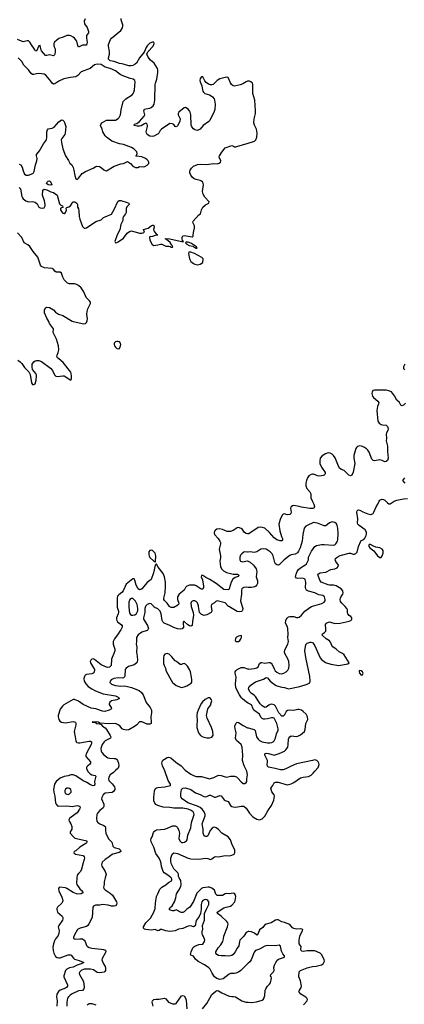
# Model space of a CAD drawing. Header units: inches. Extents: x 2143765 to 2212928, y 878963 to 1017374.
# Tile 245 of 256: x 2176538 to 2182363, y 983976 to 998890. Entities that reach past the tile are written whole.
import ezdxf

# ---------------------------------------------------------------- set-up
doc = ezdxf.new("R2010")
doc.units = ezdxf.units.IN
doc.header["$MEASUREMENT"] = 0
for name, color, linetype in [('C1978', 7, 'Continuous'), ('C1979', 7, 'Continuous'), ('C1988', 7, 'Continuous'), ('C1989', 7, 'Continuous')]:
    doc.layers.add(name, color=color, linetype=linetype)

msp = doc.modelspace()

# ---------------------------------------------------------------- linework, layer by layer
at = {"layer": 'C1978', "color": 5}
for points, elevation in [([(2178015, 990000), (2178015, 989990), (2178033, 989930), (2178034, 989910), (2178031, 989890), (2178005, 989830), (2178002, 989810), (2178008, 989790), (2178020, 989770), (2178082, 989722), (2178089, 989710), (2178092, 989690), (2178072, 989650), (2178052, 989628), (2178030, 989586), (2177975, 989510), (2177952, 989470), (2177954, 989430), (2177978, 989358), (2177979, 989330), (2177966, 989290), (2177930, 989204), (2177921, 989110), (2177909, 989091), (2177896, 989084), (2177870, 989079), (2177850, 989081), (2177770, 989118), (2177670, 989200), (2177650, 989208), (2177630, 989204), (2177613, 989187), (2177607, 989170), (2177609, 989150), (2177669, 989050), (2177672, 989030), (2177666, 989010), (2177649, 988991), (2177630, 988983), (2177550, 988971), (2177530, 988961), (2177517, 988943), (2177510, 988910), (2177516, 988870), (2177538, 988830), (2177577, 988790), (2177630, 988755), (2177686, 988726), (2177801, 988681), (2177990, 988648), (2178028, 988630), (2178051, 988610), (2178010, 988587), (2177930, 988572), (2177905, 988555), (2177892, 988530), (2177895, 988515), (2177925, 988470), (2177926, 988450), (2177895, 988430), (2177829, 988411), (2177790, 988415), (2177691, 988450), (2177622, 988462), (2177498, 988518), (2177426, 988570), (2177370, 988594), (2177350, 988594), (2177208, 988512), (2177186, 988494), (2177153, 988447), (2177120, 988350), (2177119, 988330), (2177131, 988290), (2177146, 988266), (2177170, 988250), (2177230, 988242), (2177350, 988261), (2177381, 988250), (2177389, 988230), (2177387, 988210), (2177366, 988130), (2177365, 988110), (2177380, 988030), (2177387, 987967), (2177392, 987952), (2177403, 987943), (2177430, 987935), (2177450, 987936), (2177590, 987964), (2177610, 987960), (2177623, 987950), (2177627, 987930), (2177621, 987910), (2177553, 987790), (2177538, 987750), (2177542, 987730), (2177608, 987650), (2177611, 987630), (2177597, 987610), (2177569, 987590), (2177550, 987570), (2177550, 987550), (2177570, 987505), (2177605, 987465), (2177630, 987451), (2177680, 987440), (2177691, 987430), (2177670, 987350), (2177674, 987310), (2177670, 987294), (2177669, 987291), (2177650, 987286), (2177610, 987301), (2177556, 987336), (2177501, 987361), (2177390, 987439), (2177350, 987454), (2177310, 987453), (2177270, 987439), (2177210, 987428), (2177150, 987401), (2177089, 987351), (2177066, 987310), (2177050, 987230), (2177054, 987190), (2177070, 987130), (2177081, 987030), (2177090, 987007), (2177110, 986983), (2177130, 986976), (2177250, 986985), (2177330, 986974), (2177410, 986988), (2177430, 986985), (2177450, 986970), (2177452, 986950), (2177444, 986930), (2177410, 986876), (2177316, 986810), (2177294, 986790), (2177283, 986770), (2177285, 986750), (2177312, 986710), (2177326, 986670), (2177327, 986630), (2177302, 986590), (2177303, 986570), (2177352, 986512), (2177375, 986495), (2177536, 986456), (2177553, 986450), (2177557, 986437), (2177558, 986430), (2177542, 986410), (2177450, 986358), (2177390, 986302), (2177365, 986290), (2177358, 986270), (2177385, 986250), (2177492, 986232), (2177505, 986225), (2177516, 986210), (2177519, 986190), (2177516, 986170), (2177499, 986121), (2177476, 986024), (2177461, 985990), (2177430, 985959), (2177409, 985931), (2177401, 985890), (2177400, 985810), (2177405, 985790), (2177450, 985725), (2177487, 985690), (2177496, 985670), (2177494, 985666), (2177470, 985650), (2177430, 985647), (2177399, 985650), (2177349, 985669), (2177250, 985732), (2177230, 985740), (2177148, 985752), (2177134, 985746), (2177128, 985732), (2177133, 985690), (2177173, 985613), (2177188, 985570), (2177190, 985546), (2177188, 985530), (2177176, 985510), (2177110, 985450), (2177100, 985430), (2177098, 985410), (2177112, 985370), (2177181, 985310), (2177193, 985290), (2177193, 985270), (2177188, 985250), (2177130, 985170), (2177122, 985150), (2177137, 985090), (2177133, 985050), (2177113, 985010), (2177081, 984970), (2177064, 984936), (2177048, 984890), (2177042, 984842), (2177045, 984790), (2177056, 984750), (2177081, 984701), (2177103, 984683), (2177130, 984678), (2177150, 984681), (2177270, 984725), (2177307, 984727), (2177319, 984719), (2177353, 984673), (2177370, 984660), (2177439, 984639), (2177507, 984610), (2177470, 984590), (2177410, 984571), (2177350, 984539), (2177290, 984528), (2177250, 984508), (2177234, 984486), (2177204, 984410), (2177208, 984390), (2177261, 984270), (2177264, 984250), (2177246, 984230), (2177230, 984220), (2177151, 984189), (2177123, 984170), (2177100, 984130), (2177094, 984090), (2177104, 984030), (2177102, 983950)], 320), ([(2178445, 990000), (2178434, 989970), (2178431, 989909), (2178412, 989832), (2178411, 989810), (2178473, 989713), (2178487, 989670), (2178481, 989650), (2178470, 989640), (2178390, 989613), (2178330, 989574), (2178308, 989530), (2178308, 989470), (2178302, 989430), (2178310, 989390), (2178309, 989310), (2178319, 989250), (2178323, 989190), (2178312, 989150), (2178270, 989120), (2178188, 989092), (2178148, 989070), (2178133, 989047), (2178128, 988952), (2178123, 988937), (2178110, 988921), (2178090, 988915), (2178030, 988919), (2177963, 988910), (2177924, 988890), (2177908, 988870), (2177904, 988850), (2177930, 988824), (2177990, 988805), (2178070, 988796), (2178130, 988802), (2178230, 988776), (2178349, 988729), (2178381, 988701), (2178410, 988664), (2178455, 988550), (2178515, 988470), (2178533, 988430), (2178533, 988390), (2178523, 988330), (2178530, 988250), (2178527, 988230), (2178510, 988218), (2178470, 988222), (2178390, 988255), (2178363, 988257), (2178350, 988253), (2178310, 988209), (2178277, 988183), (2178190, 988136), (2178150, 988131), (2178110, 988137), (2178090, 988148), (2178055, 988195), (2178030, 988212), (2177990, 988228), (2177887, 988227), (2177754, 988234), (2177726, 988250), (2177647, 988253), (2177634, 988250), (2177684, 988244), (2177694, 988230), (2177745, 988225), (2177770, 988214), (2177791, 988190), (2177830, 988162), (2177850, 988141), (2177910, 988050), (2177918, 988030), (2177912, 988010), (2177834, 987966), (2177817, 987950), (2177788, 987910), (2177767, 987850), (2177770, 987811), (2177780, 987790), (2177810, 987756), (2177872, 987712), (2177903, 987703), (2177970, 987702), (2177990, 987699), (2178006, 987690), (2178021, 987670), (2178035, 987630), (2178040, 987590), (2178029, 987551), (2177990, 987520), (2177960, 987490), (2177909, 987451), (2177890, 987418), (2177884, 987390), (2177890, 987367), (2177937, 987317), (2177974, 987270), (2177980, 987250), (2177977, 987230), (2177960, 987200), (2177937, 987183), (2177830, 987173), (2177801, 987150), (2177781, 987110), (2177777, 987090), (2177811, 987010), (2177812, 986970), (2177800, 986950), (2177750, 986910), (2177715, 986870), (2177706, 986850), (2177700, 986790), (2177704, 986750), (2177719, 986730), (2177751, 986710), (2177810, 986686), (2177830, 986670), (2177839, 986650), (2177837, 986610), (2177844, 986570), (2177870, 986511), (2177890, 986478), (2177933, 986430), (2177950, 986370), (2177971, 986350), (2178046, 986330), (2178065, 986310), (2178071, 986290), (2178046, 986274), (2177950, 986248), (2177924, 986236), (2177892, 986208), (2177830, 986170), (2177787, 986130), (2177777, 986090), (2177781, 986070), (2177831, 985990), (2177845, 985950), (2177834, 985890), (2177816, 985830), (2177816, 985790), (2177808, 985750), (2177811, 985730), (2177831, 985710), (2177910, 985661), (2177942, 985630), (2178006, 985530), (2178007, 985510), (2178004, 985490), (2177991, 985470), (2177970, 985461), (2177930, 985464), (2177877, 985477), (2177794, 985486), (2177750, 985478), (2177684, 985476), (2177655, 985465), (2177646, 985450), (2177634, 985290), (2177586, 985194), (2177570, 985171), (2177550, 985156), (2177456, 985130), (2177413, 985107), (2177370, 985029), (2177355, 984990), (2177355, 984975), (2177366, 984966), (2177385, 984965), (2177450, 984970), (2177490, 984968), (2177514, 984950), (2177528, 984928), (2177550, 984865), (2177563, 984850), (2177590, 984837), (2177630, 984829), (2177774, 984814), (2177808, 984808), (2177835, 984795), (2177840, 984770), (2177833, 984750), (2177786, 984670), (2177782, 984650), (2177806, 984590), (2177830, 984550), (2177835, 984525), (2177835, 984490), (2177827, 984473), (2177815, 984465), (2177783, 984457), (2177750, 984454), (2177710, 984459), (2177656, 984496), (2177610, 984510), (2177516, 984510), (2177469, 984490), (2177449, 984470), (2177441, 984450), (2177444, 984430), (2177503, 984323), (2177514, 984234), (2177511, 984210), (2177490, 984186), (2177430, 984181), (2177330, 984134), (2177303, 984117), (2177276, 984090), (2177263, 984070), (2177251, 984010), (2177253, 983950)], 340), ([(2178193, 990000), (2178194, 989934), (2178199, 989910), (2178210, 989888), (2178230, 989872), (2178250, 989869), (2178284, 989876), (2178306, 989894), (2178326, 989934), (2178329, 989971), (2178323, 990000)], 340), ([(2179136, 990000), (2179163, 989910), (2179170, 989870), (2179154, 989774), (2179150, 989715), (2179130, 989704), (2179108, 989708), (2179084, 989724), (2179030, 989777), (2179025, 989775), (2179016, 989770), (2179013, 989750), (2179021, 989690), (2178997, 989663), (2178970, 989658), (2178930, 989664), (2178870, 989683), (2178810, 989713), (2178727, 989747), (2178708, 989768), (2178698, 989790), (2178681, 989890), (2178664, 989930), (2178630, 989968), (2178610, 989978), (2178590, 989981), (2178574, 989994), (2178568, 990000)], 340), ([(2178896, 990000), (2178870, 989988), (2178830, 989985), (2178810, 989997), (2178808, 990000)], 320), ([(2179439, 990000), (2179448, 989930), (2179436, 989910), (2179370, 989874), (2179330, 989864), (2179290, 989882), (2179262, 989910), (2179246, 990000)], 340), ([(2179908, 990000), (2179916, 989970), (2179913, 989947), (2179906, 989934), (2179895, 989925), (2179870, 989919), (2179830, 989927), (2179706, 990000)], 340), ([(2180000, 988540), (2179975, 988555), (2179910, 988603), (2179897, 988617), (2179865, 988665), (2179810, 988770), (2179804, 988830), (2179818, 988930), (2179799, 988990), (2179800, 989010), (2179811, 989029), (2179830, 989049), (2179890, 989077), (2179930, 989078), (2179990, 989057), (2180000, 989056)], 340), ([(2180000, 984597), (2179887, 984490), (2179850, 984464), (2179810, 984450), (2179790, 984444), (2179730, 984441), (2179710, 984434), (2179618, 984362), (2179567, 984353), (2179526, 984366), (2179490, 984392), (2179453, 984450), (2179422, 984510), (2179404, 984530), (2179335, 984575), (2179243, 984623), (2179202, 984662), (2179170, 984705), (2179130, 984723), (2179125, 984730), (2179134, 984770), (2179161, 984830), (2179173, 984847), (2179190, 984858), (2179250, 984882), (2179313, 984887), (2179339, 984930), (2179343, 984950), (2179322, 985002), (2179304, 985030), (2179299, 985050), (2179301, 985090), (2179309, 985111), (2179305, 985170), (2179336, 985250), (2179338, 985350), (2179365, 985415), (2179402, 985490), (2179404, 985510), (2179400, 985530), (2179387, 985550), (2179370, 985560), (2179350, 985564), (2179330, 985561), (2179310, 985548), (2179297, 985530), (2179284, 985490), (2179285, 985410), (2179274, 985350), (2179254, 985306), (2179212, 985248), (2179193, 985167), (2179170, 985152), (2179130, 985166), (2179090, 985160), (2179010, 985127), (2178944, 985116), (2178890, 985089), (2178810, 985079), (2178750, 985091), (2178690, 985111), (2178670, 985109), (2178650, 985096), (2178630, 985091), (2178590, 985111), (2178530, 985101), (2178450, 985110), (2178430, 985117), (2178414, 985130), (2178413, 985150), (2178450, 985210), (2178481, 985239), (2178517, 985283), (2178570, 985370), (2178588, 985430), (2178593, 985507), (2178608, 985610), (2178632, 985648), (2178659, 985721), (2178690, 985750), (2178750, 985785), (2178790, 985823), (2178835, 985845), (2178841, 985859), (2178842, 985870), (2178830, 985893), (2178783, 985930), (2178726, 985966), (2178709, 985990), (2178684, 986064), (2178679, 986110), (2178670, 986145), (2178648, 986188), (2178601, 986261), (2178570, 986355), (2178530, 986439), (2178524, 986470), (2178528, 986490), (2178545, 986515), (2178562, 986578), (2178579, 986601), (2178610, 986618), (2178730, 986629), (2178775, 986645), (2178850, 986682), (2178890, 986680), (2178911, 986671), (2178930, 986654), (2178950, 986611), (2178956, 986570), (2178950, 986490), (2178965, 986450), (2178990, 986429), (2179010, 986425), (2179034, 986430), (2179064, 986450), (2179073, 986467), (2179084, 986536), (2179130, 986650), (2179139, 986730), (2179179, 986850), (2179177, 986870), (2179163, 986890), (2179134, 986910), (2179087, 986930), (2179010, 986948), (2178870, 986946), (2178810, 986959), (2178710, 986963), (2178628, 986988), (2178602, 987002), (2178582, 987022), (2178570, 987057), (2178568, 987110), (2178581, 987210), (2178596, 987244), (2178610, 987256), (2178630, 987262), (2178734, 987270), (2178824, 987290), (2178824, 987310), (2178786, 987366), (2178735, 987515), (2178701, 987590), (2178692, 987630), (2178696, 987650), (2178708, 987672), (2178729, 987691), (2178770, 987715), (2178790, 987718), (2178828, 987708), (2178905, 987645), (2178981, 987590), (2179043, 987523), (2179130, 987462), (2179170, 987442), (2179210, 987429), (2179290, 987425), (2179410, 987394), (2179430, 987395), (2179479, 987410), (2179550, 987445), (2179590, 987443), (2179650, 987420), (2179670, 987418), (2179730, 987430), (2179790, 987433), (2179821, 987421), (2179843, 987403), (2179890, 987347), (2179923, 987323), (2179950, 987322), (2179970, 987336), (2179977, 987350), (2179978, 987390), (2179989, 987450), (2179976, 987510), (2179935, 987590), (2179914, 987670), (2179919, 987750), (2179908, 987870), (2179892, 987910), (2179822, 987970), (2179808, 988010), (2179815, 988090), (2179799, 988150), (2179795, 988190), (2179810, 988230), (2179830, 988248), (2179850, 988246), (2179921, 988201), (2179986, 988166), (2180000, 988163)], 340), ([(2180000, 985077), (2179990, 985074), (2179970, 985063), (2179932, 985008), (2179890, 984970), (2179874, 984950), (2179866, 984930), (2179858, 984862), (2179832, 984828), (2179800, 984770), (2179770, 984732), (2179750, 984718), (2179730, 984710), (2179694, 984706), (2179649, 984711), (2179590, 984710), (2179550, 984716), (2179526, 984730), (2179509, 984750), (2179510, 984770), (2179542, 984830), (2179582, 984878), (2179615, 984930), (2179627, 984970), (2179630, 985010), (2179686, 985150), (2179694, 985190), (2179690, 985210), (2179675, 985230), (2179591, 985311), (2179532, 985350), (2179528, 985370), (2179630, 985436), (2179667, 985450), (2179730, 985463), (2179750, 985476), (2179794, 985530), (2179803, 985550), (2179812, 985610), (2179802, 985642), (2179790, 985656), (2179770, 985662), (2179710, 985651), (2179670, 985654), (2179650, 985648), (2179610, 985623), (2179530, 985626), (2179510, 985644), (2179490, 985706), (2179450, 985735), (2179410, 985750), (2179390, 985752), (2179310, 985742), (2179290, 985731), (2179221, 985659), (2179170, 985535), (2179117, 985450), (2179070, 985416), (2179030, 985378), (2179010, 985369), (2178990, 985367), (2178957, 985377), (2178930, 985398), (2178910, 985408), (2178870, 985390), (2178850, 985392), (2178808, 985408), (2178805, 985425), (2178810, 985437), (2178845, 985470), (2178881, 985530), (2178902, 985590), (2178911, 985650), (2178950, 985707), (2178977, 985763), (2178984, 985790), (2178977, 985850), (2178951, 985890), (2178944, 985910), (2178942, 985950), (2178935, 985970), (2178874, 986030), (2178832, 986110), (2178825, 986150), (2178825, 986190), (2178848, 986252), (2178870, 986271), (2178930, 986261), (2179089, 986189), (2179130, 986179), (2179250, 986175), (2179352, 986188), (2179385, 986185), (2179430, 986171), (2179450, 986180), (2179490, 986209), (2179510, 986215), (2179551, 986209), (2179650, 986232), (2179710, 986226), (2179750, 986233), (2179787, 986250), (2179796, 986270), (2179796, 986310), (2179749, 986409), (2179732, 986470), (2179693, 986513), (2179601, 986570), (2179550, 986623), (2179514, 986650), (2179490, 986657), (2179470, 986654), (2179455, 986645), (2179421, 986610), (2179387, 986530), (2179370, 986519), (2179350, 986516), (2179330, 986526), (2179316, 986570), (2179316, 986630), (2179300, 986710), (2179346, 986830), (2179346, 986850), (2179333, 986890), (2179302, 986930), (2179270, 986956), (2179230, 986976), (2179086, 987030), (2178997, 987090), (2178981, 987110), (2178976, 987130), (2178977, 987170), (2178990, 987230), (2179010, 987251), (2179050, 987254), (2179130, 987229), (2179199, 987179), (2179270, 987154), (2179326, 987126), (2179350, 987121), (2179370, 987123), (2179410, 987142), (2179430, 987144), (2179490, 987112), (2179510, 987114), (2179570, 987138), (2179590, 987135), (2179635, 987075), (2179650, 987064), (2179695, 987050), (2179730, 986990), (2179750, 986974), (2179770, 986965), (2179810, 986960), (2179890, 986977), (2179930, 986976), (2179970, 986946), (2180000, 986900)], 320), ([(2179305, 983910), (2179371, 983990), (2179450, 984123), (2179510, 984175), (2179530, 984186), (2179550, 984181), (2179598, 984150), (2179710, 984101), (2179750, 984093), (2179776, 984096), (2179808, 984088), (2179901, 984030), (2179962, 984010), (2180000, 984008)], 340), ([(2178558, 983950), (2178544, 984010), (2178549, 984031), (2178570, 984050), (2178605, 984055), (2178650, 984054), (2178730, 984069), (2178750, 984059), (2178790, 984010), (2178850, 983983), (2178890, 983981), (2178910, 983990), (2178990, 984104), (2179010, 984110), (2179030, 984104), (2179051, 984071), (2179058, 984038), (2179069, 983910)], 340), ([(2177561, 983970), (2177590, 983988), (2177610, 983991), (2177630, 983990), (2177690, 983967)], 340)]:
    msp.add_lwpolyline(points, dxfattribs=dict(at, elevation=elevation))
for points, elevation in [([(2179890, 989562), (2179850, 989554), (2179822, 989538), (2179811, 989529), (2179805, 989510), (2179802, 989490), (2179812, 989472), (2179850, 989471), (2179870, 989485), (2179889, 989510), (2179898, 989530), (2179899, 989550)], 360), ([(2178770, 989291), (2178738, 989282), (2178721, 989259), (2178714, 989230), (2178718, 989138), (2178728, 989108), (2178748, 989070), (2178753, 989030), (2178810, 988921), (2178853, 988853), (2178876, 988830), (2178910, 988806), (2178990, 988776), (2179030, 988783), (2179070, 988799), (2179122, 988830), (2179137, 988843), (2179143, 988857), (2179147, 988890), (2179142, 988930), (2179127, 989010), (2179109, 989050), (2179079, 989099), (2179050, 989127), (2179030, 989138), (2179010, 989133), (2178990, 989121), (2178970, 989124), (2178911, 989171), (2178890, 989181), (2178841, 989241), (2178801, 989281)], 360), ([(2179390, 988617), (2179345, 988595), (2179304, 988556), (2179288, 988532), (2179239, 988430), (2179225, 988390), (2179219, 988350), (2179224, 988270), (2179219, 988210), (2179223, 988170), (2179246, 988090), (2179276, 988050), (2179310, 988026), (2179370, 988011), (2179412, 988012), (2179450, 988025), (2179469, 988051), (2179463, 988110), (2179441, 988170), (2179375, 988310), (2179367, 988350), (2179385, 988450), (2179432, 988510), (2179433, 988530), (2179446, 988574), (2179444, 988590), (2179430, 988606), (2179410, 988616)], 360), ([(2177270, 987251), (2177250, 987248), (2177230, 987234), (2177223, 987217), (2177222, 987190), (2177230, 987171), (2177250, 987159), (2177270, 987156), (2177290, 987163), (2177315, 987190), (2177319, 987210), (2177313, 987230), (2177290, 987245)], 340)]:
    msp.add_lwpolyline(points, close=True, dxfattribs=dict(at, elevation=elevation))
at = {"layer": 'C1979', "color": 5}
for points, elevation in [([(2177530, 998902), (2177512, 998870), (2177517, 998830), (2177560, 998770), (2177582, 998710), (2177578, 998690), (2177550, 998650), (2177550, 998610), (2177560, 998550), (2177550, 998505), (2177530, 998502), (2177510, 998506), (2177490, 998504), (2177450, 998482), (2177430, 998476), (2177417, 998497), (2177405, 998565), (2177368, 998608), (2177347, 998627), (2177310, 998646), (2177290, 998652), (2177250, 998649), (2177196, 998624), (2177130, 998604), (2177098, 998582), (2177067, 998550), (2177057, 998530), (2177054, 998510), (2177057, 998490), (2177073, 998450), (2177077, 998410), (2177070, 998369), (2177064, 998356), (2177050, 998344), (2176990, 998360), (2176950, 998348), (2176928, 998348), (2176870, 998417), (2176864, 998430), (2176850, 998497), (2176830, 998496), (2176790, 998414), (2176770, 998421), (2176762, 998442), (2176719, 998510), (2176690, 998550), (2176670, 998568), (2176650, 998570), (2176590, 998556), (2176505, 998590)], 320), ([(2180000, 997957), (2179990, 997957), (2179970, 997951), (2179919, 997921), (2179877, 997903), (2179790, 997883), (2179770, 997890), (2179748, 997908), (2179732, 997932), (2179693, 998013), (2179670, 998020), (2179570, 997994), (2179528, 997970), (2179470, 997910), (2179450, 997902), (2179430, 997902), (2179395, 997915), (2179361, 997941), (2179344, 997964), (2179316, 998016), (2179310, 998023), (2179290, 998023), (2179270, 997999), (2179265, 997970), (2179269, 997949), (2179298, 997890), (2179304, 997830), (2179310, 997808), (2179320, 997790), (2179344, 997770), (2179412, 997752), (2179438, 997738), (2179460, 997720), (2179481, 997690), (2179489, 997670), (2179500, 997610), (2179492, 997530), (2179482, 997498), (2179416, 997364), (2179402, 997350), (2179319, 997290), (2179270, 997233), (2179250, 997220), (2179230, 997214), (2179190, 997222), (2179170, 997235), (2179145, 997265), (2179135, 997295), (2179128, 997450), (2179119, 997490), (2179110, 997510), (2179090, 997534), (2179050, 997558), (2179030, 997557), (2178947, 997490), (2178937, 997470), (2178940, 997450), (2178967, 997390), (2178965, 997350), (2178930, 997282), (2178916, 997270), (2178910, 997265), (2178890, 997270), (2178870, 997301), (2178850, 997315), (2178810, 997316), (2178683, 997230), (2178663, 997210), (2178644, 997170), (2178637, 997163), (2178570, 997126), (2178550, 997121), (2178510, 997125), (2178467, 997150), (2178457, 997170), (2178454, 997194), (2178474, 997270), (2178475, 997290), (2178470, 997310), (2178459, 997319), (2178450, 997323), (2178430, 997315), (2178376, 997284), (2178350, 997277), (2178318, 997278), (2178269, 997290), (2178278, 997310), (2178310, 997319), (2178352, 997348), (2178422, 997430), (2178433, 997450), (2178420, 997510), (2178427, 997533), (2178450, 997542), (2178509, 997550), (2178530, 997559), (2178557, 997583), (2178574, 997610), (2178587, 997670), (2178590, 997910), (2178593, 997930), (2178614, 997990), (2178630, 998090), (2178630, 998130), (2178624, 998150), (2178574, 998230), (2178518, 998278), (2178482, 998322), (2178465, 998370), (2178477, 998403), (2178559, 998490), (2178575, 998530), (2178571, 998551), (2178550, 998551), (2178510, 998533), (2178470, 998496), (2178451, 998470), (2178423, 998397), (2178350, 998315), (2178307, 998233), (2178285, 998215), (2178250, 998197), (2178228, 998192), (2178190, 998193), (2178090, 998223), (2178050, 998228), (2177970, 998255), (2177910, 998266), (2177885, 998290), (2177882, 998310), (2177898, 998370), (2177897, 998410), (2177881, 998490), (2177885, 998515), (2177912, 998588), (2177927, 998610), (2178070, 998727), (2178095, 998765), (2178101, 998790), (2178098, 998810), (2178075, 998890), (2178077, 998910)], 320), ([(2176530, 996704), (2176556, 996690), (2176577, 996657), (2176590, 996602), (2176610, 996551), (2176637, 996537), (2176670, 996535), (2176738, 996562), (2176749, 996570), (2176759, 996590), (2176778, 996690), (2176798, 996750), (2176801, 996790), (2176793, 996827), (2176793, 996850), (2176838, 996902), (2176898, 997010), (2176944, 997070), (2176951, 997110), (2176948, 997190), (2176957, 997223), (2176970, 997236), (2177030, 997247), (2177058, 997262), (2177130, 997341), (2177150, 997359), (2177171, 997371), (2177190, 997367), (2177210, 997346), (2177237, 997270), (2177229, 997170), (2177219, 997150), (2177175, 997090), (2177167, 997070), (2177169, 997030), (2177190, 996935), (2177233, 996830), (2177275, 996755), (2177299, 996719), (2177325, 996690), (2177346, 996650), (2177359, 996610), (2177371, 996530), (2177390, 996482), (2177410, 996472), (2177430, 996491), (2177482, 996558), (2177534, 996590), (2177650, 996642), (2177690, 996667), (2177707, 996673), (2177746, 996666), (2177770, 996650), (2177810, 996616), (2177830, 996605), (2177850, 996601), (2177967, 996673), (2178070, 996706), (2178110, 996711), (2178170, 996742), (2178214, 996714), (2178252, 996670), (2178290, 996651), (2178328, 996652), (2178350, 996665), (2178410, 996661), (2178435, 996665), (2178470, 996685), (2178495, 996710), (2178495, 996730), (2178484, 996750), (2178469, 996770), (2178442, 996790), (2178390, 996814), (2178304, 996824), (2178298, 996830), (2178305, 996835), (2178315, 996865), (2178313, 996890), (2178274, 996930), (2178230, 996952), (2178110, 996998), (2178050, 997010), (2177933, 997050), (2177850, 997110), (2177830, 997130), (2177799, 997190), (2177789, 997230), (2177764, 997290), (2177770, 997311), (2177784, 997330), (2177850, 997366), (2177990, 997370), (2178028, 997392), (2178046, 997410), (2178065, 997450), (2178075, 997525), (2178106, 997650), (2178147, 997690), (2178241, 997750), (2178258, 997770), (2178266, 997790), (2178276, 997830), (2178285, 997950), (2178281, 997970), (2178254, 997990), (2178210, 997999), (2178090, 998045), (2178061, 998061), (2177990, 998115), (2177909, 998150), (2177832, 998170), (2177770, 998211), (2177710, 998217), (2177670, 998209), (2177607, 998153), (2177470, 998099), (2177417, 998043), (2177390, 998026), (2177306, 998014), (2177208, 997992), (2177130, 997957), (2177070, 997918), (2177050, 997916), (2177029, 997929), (2177010, 997961), (2176932, 998050), (2176910, 998067), (2176826, 998074), (2176790, 998071), (2176750, 998058), (2176730, 998059), (2176710, 998076), (2176670, 998130), (2176601, 998201), (2176570, 998256), (2176554, 998274), (2176513, 998313)], 340), ([(2176530, 996350), (2176551, 996330), (2176568, 996210), (2176578, 996190), (2176590, 996178), (2176630, 996148), (2176670, 996130), (2176730, 996138), (2176770, 996128), (2176800, 996100), (2176830, 996051), (2176850, 996041), (2176890, 996036), (2176910, 996043), (2176925, 996070), (2176926, 996090), (2176911, 996149), (2176885, 996230), (2176890, 996310), (2176910, 996323), (2176950, 996315), (2177010, 996284), (2177051, 996271), (2177087, 996250), (2177104, 996230), (2177141, 996101), (2177160, 996080), (2177186, 996070), (2177191, 996051), (2177194, 996050), (2177163, 996037), (2177157, 996030), (2177155, 996010), (2177170, 995983), (2177190, 995962), (2177210, 995955), (2177230, 995968), (2177247, 996007), (2177243, 996037), (2177252, 996048), (2177284, 996056), (2177309, 996071), (2177330, 996113), (2177345, 996130), (2177373, 996130), (2177404, 996110), (2177413, 996090), (2177411, 996070), (2177415, 996050), (2177427, 996027), (2177434, 995994), (2177440, 995910), (2177449, 995870), (2177490, 995759), (2177513, 995733), (2177530, 995730), (2177550, 995738), (2177690, 995833), (2177770, 995860), (2177808, 995892), (2177830, 995904), (2177930, 995944), (2177970, 996014), (2178026, 996134), (2178046, 996154), (2178070, 996153), (2178163, 996123), (2178191, 996110), (2178194, 996090), (2178162, 996058), (2178149, 996031), (2178149, 995970), (2178140, 995950), (2178109, 995911), (2178100, 995890), (2178099, 995850), (2178072, 995790), (2178055, 995705), (2178016, 995630), (2177978, 995530), (2177990, 995512), (2178010, 995516), (2178030, 995527), (2178110, 995581), (2178163, 995657), (2178199, 995681), (2178230, 995690), (2178350, 995656), (2178390, 995655), (2178410, 995660), (2178429, 995670), (2178414, 995710), (2178485, 995735), (2178530, 995767), (2178550, 995779), (2178559, 995779), (2178570, 995774), (2178571, 995771), (2178572, 995750), (2178562, 995710), (2178568, 995690), (2178614, 995634), (2178631, 995630), (2178590, 995622), (2178550, 995607), (2178510, 995601), (2178505, 995595), (2178510, 995550), (2178545, 995485), (2178571, 995471), (2178630, 995480), (2178670, 995492), (2178690, 995490), (2178750, 995461), (2178798, 995458), (2178815, 995455), (2178830, 995445), (2178850, 995446), (2178859, 995450), (2178849, 995470), (2178837, 995477), (2178833, 995490), (2178816, 995516), (2178761, 995561), (2178741, 995570), (2178744, 995576), (2178811, 995571), (2179012, 995528), (2179018, 995530), (2179003, 995543), (2178997, 995570), (2178999, 995590), (2179010, 995615), (2179030, 995623), (2179150, 995602), (2179166, 995610), (2179163, 995623), (2179169, 995669), (2179187, 995730), (2179184, 995770), (2179167, 995810), (2179161, 995830), (2179164, 995836), (2179250, 995932), (2179278, 995950), (2179289, 996010), (2179309, 996050), (2179350, 996087), (2179402, 996110), (2179409, 996130), (2179340, 996200), (2179316, 996250), (2179308, 996290), (2179322, 996390), (2179318, 996410), (2179309, 996429), (2179290, 996446), (2179270, 996455), (2179210, 996468), (2179181, 996481), (2179150, 996504), (2179130, 996533), (2179116, 996570), (2179116, 996590), (2179118, 996610), (2179138, 996642), (2179170, 996672), (2179230, 996699), (2179270, 996703), (2179370, 996698), (2179470, 996710), (2179530, 996708), (2179561, 996719), (2179577, 996730), (2179583, 996750), (2179561, 996810), (2179563, 996830), (2179597, 996883), (2179652, 996948), (2179664, 996956), (2179750, 996984), (2179774, 996974), (2179790, 996962), (2179810, 996962), (2179828, 996972), (2180000, 997021)], 320), ([(2176510, 993734), (2176547, 993707), (2176570, 993682), (2176610, 993622), (2176677, 993557), (2176696, 993516), (2176718, 993390), (2176730, 993363), (2176750, 993362), (2176770, 993376), (2176786, 993430), (2176792, 993490), (2176791, 993510), (2176784, 993530), (2176734, 993594), (2176725, 993630), (2176727, 993670), (2176750, 993710), (2176770, 993724), (2176790, 993730), (2176830, 993729), (2176870, 993713), (2177004, 993610), (2177037, 993577), (2177065, 993510), (2177085, 993490), (2177110, 993484), (2177190, 993496), (2177210, 993494), (2177310, 993432), (2177322, 993450), (2177324, 993490), (2177318, 993530), (2177310, 993550), (2177198, 993698), (2177130, 993751), (2177111, 993770), (2177101, 993790), (2177104, 993810), (2177122, 993850), (2177130, 993890), (2177123, 993950), (2177094, 994050), (2177046, 994150), (2177052, 994210), (2176990, 994289), (2176979, 994319), (2176947, 994370), (2176915, 994450), (2176915, 994490), (2176930, 994525), (2176938, 994530), (2176950, 994535), (2176990, 994530), (2177050, 994496), (2177082, 994462), (2177124, 994430), (2177190, 994408), (2177330, 994325), (2177350, 994317), (2177510, 994284), (2177533, 994290), (2177550, 994306), (2177560, 994330), (2177563, 994357), (2177556, 994430), (2177560, 994470), (2177571, 994510), (2177602, 994570), (2177608, 994590), (2177608, 994610), (2177597, 994630), (2177543, 994683), (2177511, 994770), (2177469, 994830), (2177430, 994864), (2177390, 994886), (2177370, 994890), (2177290, 994887), (2177260, 994900), (2177211, 994950), (2177191, 994990), (2177171, 995050), (2177150, 995068), (2177090, 995066), (2177070, 995079), (2177049, 995110), (2177030, 995121), (2176913, 995133), (2176867, 995150), (2176851, 995171), (2176810, 995294), (2176741, 995381), (2176690, 995456), (2176662, 995482), (2176604, 995510), (2176570, 995590), (2176504, 995664)], 320), ([(2180000, 991102), (2179990, 991101), (2179970, 991106), (2179944, 991124), (2179910, 991169), (2179890, 991185), (2179850, 991198), (2179830, 991194), (2179769, 991151), (2179730, 991138), (2179680, 991140), (2179610, 991168), (2179563, 991177), (2179526, 991174), (2179502, 991158), (2179490, 991142), (2179483, 991117), (2179488, 991090), (2179542, 991030), (2179570, 990990), (2179579, 990970), (2179580, 990950), (2179567, 990910), (2179560, 990870), (2179579, 990770), (2179579, 990741), (2179568, 990690), (2179572, 990650), (2179579, 990610), (2179593, 990570), (2179622, 990542), (2179670, 990517), (2179770, 990490), (2179836, 990490), (2179850, 990484), (2179860, 990470), (2179846, 990454), (2179800, 990440), (2179766, 990414), (2179739, 990370), (2179711, 990269), (2179703, 990257), (2179688, 990252), (2179630, 990261), (2179511, 990351), (2179420, 990410), (2179359, 990439), (2179310, 990470), (2179289, 990471), (2179284, 990450), (2179307, 990407), (2179323, 990310), (2179324, 990290), (2179314, 990266), (2179290, 990264), (2179270, 990273), (2179210, 990317), (2179190, 990325), (2179110, 990323), (2179069, 990311), (2179049, 990291), (2179030, 990250), (2178952, 990188), (2178930, 990150), (2178929, 990110), (2178948, 990050), (2178943, 990030), (2178918, 990010), (2178896, 990000)], 320), ([(2180000, 990825), (2179990, 990824), (2179950, 990829), (2179930, 990824), (2179900, 990800), (2179883, 990777), (2179873, 990750), (2179871, 990710), (2179881, 990690), (2179910, 990678), (2179990, 990693), (2180000, 990689)], 340), ([(2178808, 990000), (2178771, 990051), (2178731, 990091), (2178721, 990110), (2178720, 990130), (2178741, 990210), (2178747, 990310), (2178747, 990370), (2178733, 990450), (2178710, 990500), (2178637, 990597), (2178613, 990633), (2178610, 990646), (2178590, 990628), (2178564, 990510), (2178528, 990412), (2178470, 990363), (2178390, 990271), (2178370, 990259), (2178350, 990256), (2178330, 990270), (2178304, 990324), (2178282, 990402), (2178270, 990420), (2178250, 990419), (2178150, 990341), (2178103, 990237), (2178084, 990216), (2178039, 990181), (2178021, 990159), (2178012, 990130), (2178015, 990000)], 320), ([(2180000, 990292), (2179970, 990294), (2179930, 990291), (2179910, 990280), (2179901, 990270), (2179897, 990250), (2179898, 990190), (2179883, 990090), (2179908, 990000)], 340), ([(2178323, 990000), (2178316, 990030), (2178290, 990081), (2178268, 990110), (2178250, 990122), (2178230, 990124), (2178208, 990110), (2178193, 990070), (2178193, 990000)], 340), ([(2178568, 990000), (2178530, 990044), (2178510, 990045), (2178470, 990034), (2178449, 990010), (2178445, 990000)], 340), ([(2179246, 990000), (2179244, 990010), (2179230, 990055), (2179210, 990079), (2179190, 990090), (2179166, 990090), (2179150, 990084), (2179134, 990070), (2179128, 990050), (2179134, 990006), (2179136, 990000)], 340), ([(2179706, 990000), (2179702, 990002), (2179650, 990058), (2179530, 990089), (2179510, 990078), (2179490, 990058), (2179445, 990030), (2179437, 990010), (2179439, 990000)], 340)]:
    msp.add_lwpolyline(points, dxfattribs=dict(at, elevation=elevation))
at = {"layer": 'C1979', "color": 5, "elevation": 320}
for points in [[(2177010, 996385), (2176970, 996390), (2176945, 996410), (2176950, 996423), (2176970, 996445), (2176990, 996451), (2177007, 996430), (2177023, 996390)], [(2179090, 995521), (2179061, 995519), (2179047, 995513), (2179047, 995510), (2179062, 995502), (2179070, 995488), (2179106, 995470), (2179159, 995459), (2179171, 995450), (2179187, 995447), (2179210, 995428), (2179228, 995430), (2179219, 995439), (2179216, 995450), (2179142, 995502)], [(2179101, 995370), (2179092, 995350), (2179111, 995270), (2179131, 995230), (2179170, 995195), (2179190, 995186), (2179230, 995179), (2179270, 995187), (2179309, 995210), (2179316, 995270), (2179295, 995290), (2179186, 995350), (2179130, 995370)], [(2178030, 994017), (2178010, 994016), (2177990, 994009), (2177971, 993990), (2177968, 993970), (2177974, 993950), (2177990, 993931), (2178010, 993911), (2178030, 993903), (2178050, 993911), (2178066, 993950), (2178069, 993970), (2178064, 993990), (2178050, 994012)], [(2178530, 990856), (2178510, 990851), (2178492, 990828), (2178492, 990790), (2178497, 990770), (2178510, 990746), (2178570, 990687), (2178583, 990683), (2178590, 990672), (2178596, 990684), (2178602, 990770), (2178592, 990810), (2178550, 990852)]]:
    msp.add_lwpolyline(points, close=True, dxfattribs=at)
at = {"layer": 'C1988', "color": 5}
for points, elevation in [([(2180000, 986900), (2180020, 986870), (2180070, 986815), (2180130, 986779), (2180170, 986772), (2180210, 986788), (2180250, 986825), (2180294, 986906), (2180350, 986990), (2180387, 987070), (2180399, 987130), (2180393, 987150), (2180356, 987196), (2180339, 987250), (2180373, 987290), (2180390, 987330), (2180410, 987341), (2180450, 987341), (2180590, 987303), (2180650, 987317), (2180690, 987336), (2180790, 987407), (2180830, 987419), (2180910, 987429), (2180950, 987446), (2180984, 987476), (2181007, 987510), (2181056, 987564), (2181068, 987592), (2181071, 987610), (2181067, 987630), (2181058, 987650), (2181037, 987670), (2181010, 987677), (2180970, 987671), (2180730, 987619), (2180650, 987584), (2180570, 987541), (2180530, 987526), (2180486, 987526), (2180409, 987550), (2180330, 987562), (2180307, 987570), (2180290, 987584), (2180284, 987610), (2180293, 987650), (2180291, 987670), (2180250, 987750), (2180250, 987770), (2180270, 987778), (2180304, 987776), (2180390, 987749), (2180467, 987773), (2180550, 987813), (2180570, 987831), (2180597, 987870), (2180606, 987910), (2180608, 987992), (2180612, 988010), (2180627, 988030), (2180650, 988041), (2180730, 988034), (2180750, 988037), (2180790, 988056), (2180849, 988111), (2180860, 988140), (2180874, 988230), (2180900, 988290), (2180899, 988330), (2180877, 988370), (2180832, 988412), (2180805, 988430), (2180770, 988440), (2180750, 988440), (2180690, 988428), (2180630, 988433), (2180594, 988426), (2180572, 988410), (2180544, 988350), (2180530, 988339), (2180510, 988342), (2180464, 988390), (2180450, 988410), (2180412, 988492), (2180390, 988514), (2180357, 988523), (2180330, 988518), (2180311, 988509), (2180270, 988476), (2180250, 988474), (2180210, 988499), (2180181, 988530), (2180110, 988640), (2180090, 988658), (2180050, 988683), (2180026, 988706), (2180005, 988750), (2180006, 988774), (2180013, 988790), (2180043, 988817), (2180110, 988860), (2180230, 988901), (2180270, 988926), (2180290, 988919), (2180330, 988871), (2180410, 988810), (2180430, 988800), (2180510, 988778), (2180550, 988775), (2180610, 988757), (2180781, 988790), (2180893, 988827), (2180930, 988848), (2180938, 988870), (2180930, 988942), (2180869, 989230), (2180854, 989330), (2180872, 989428), (2180890, 989444), (2180939, 989461), (2180950, 989464), (2180970, 989456), (2180990, 989438), (2181010, 989404), (2181090, 989224), (2181110, 989198), (2181170, 989153), (2181250, 989126), (2181370, 989108), (2181509, 989131), (2181529, 989150), (2181454, 989270), (2181427, 989290), (2181376, 989316), (2181330, 989357), (2181282, 989390), (2181266, 989410), (2181243, 989463), (2181230, 989481), (2181181, 989510), (2181121, 989570), (2181126, 989590), (2181153, 989607), (2181172, 989630), (2181175, 989655), (2181171, 989729), (2181182, 989750), (2181190, 989756), (2181230, 989769), (2181310, 989742), (2181393, 989747), (2181530, 989781), (2181554, 989790), (2181561, 989799), (2181567, 989810), (2181567, 989830), (2181554, 989850), (2181526, 989866), (2181509, 989889), (2181503, 989910), (2181502, 989950), (2181493, 989970), (2181468, 990000)], 320), ([(2180000, 989056), (2180010, 989055), (2180090, 989063), (2180128, 989072), (2180150, 989090), (2180170, 989140), (2180190, 989155), (2180204, 989156), (2180250, 989143), (2180310, 989155), (2180330, 989152), (2180344, 989144), (2180362, 989122), (2180390, 989056), (2180407, 989027), (2180430, 989007), (2180470, 988988), (2180510, 988984), (2180536, 988990), (2180572, 989010), (2180601, 989039), (2180615, 989070), (2180621, 989110), (2180615, 989170), (2180601, 989210), (2180559, 989279), (2180549, 989310), (2180554, 989346), (2180599, 989430), (2180610, 989470), (2180600, 989530), (2180604, 989576), (2180599, 989670), (2180593, 989693), (2180564, 989750), (2180568, 989790), (2180574, 989806), (2180590, 989827), (2180610, 989844), (2180630, 989851), (2180690, 989850), (2180730, 989837), (2180750, 989835), (2180770, 989842), (2180807, 989870), (2180857, 989930), (2180933, 989987), (2180955, 990000)], 340), ([(2180000, 988163), (2180090, 988140), (2180104, 988124), (2180125, 988030), (2180149, 987990), (2180171, 987970), (2180210, 987951), (2180290, 987935), (2180325, 987935), (2180358, 987942), (2180375, 987950), (2180393, 987967), (2180414, 988006), (2180428, 988072), (2180450, 988130), (2180453, 988150), (2180430, 988230), (2180414, 988270), (2180390, 988308), (2180370, 988316), (2180350, 988315), (2180290, 988299), (2180250, 988294), (2180230, 988296), (2180210, 988306), (2180190, 988328), (2180170, 988370), (2180085, 988430), (2180072, 988450), (2180047, 988510), (2180000, 988540)], 340), ([(2180836, 983970), (2180892, 984030), (2180899, 984050), (2180889, 984070), (2180870, 984087), (2180794, 984130), (2180770, 984158), (2180767, 984170), (2180770, 984182), (2180803, 984230), (2180804, 984250), (2180793, 984330), (2180765, 984390), (2180770, 984470), (2180790, 984490), (2180890, 984530), (2180973, 984547), (2181030, 984552), (2181110, 984576), (2181133, 984590), (2181153, 984630), (2181151, 984650), (2181130, 984696), (2181110, 984730), (2181089, 984750), (2181010, 984784), (2180990, 984788), (2180890, 984785), (2180830, 984776), (2180810, 984781), (2180801, 984790), (2180796, 984810), (2180800, 984850), (2180773, 984893), (2180769, 984910), (2180770, 984950), (2180780, 985010), (2180795, 985045), (2180821, 985090), (2180824, 985110), (2180798, 985118), (2180730, 985116), (2180690, 985125), (2180670, 985137), (2180627, 985187), (2180550, 985217), (2180508, 985228), (2180450, 985258), (2180430, 985257), (2180410, 985249), (2180347, 985210), (2180271, 985190), (2180243, 985177), (2180219, 985141), (2180170, 985102), (2180150, 985047), (2180130, 985026), (2180096, 985056), (2180050, 985074), (2180010, 985079), (2180000, 985077)], 320), ([(2180000, 984008), (2180050, 984005), (2180125, 984015), (2180210, 984039), (2180230, 984055), (2180241, 984079), (2180250, 984110), (2180255, 984185), (2180264, 984210), (2180290, 984251), (2180321, 984279), (2180336, 984304), (2180354, 984370), (2180348, 984390), (2180334, 984410), (2180341, 984430), (2180384, 984470), (2180393, 984490), (2180388, 984532), (2180397, 984570), (2180416, 984610), (2180437, 984643), (2180460, 984660), (2180549, 984691), (2180549, 984710), (2180521, 984741), (2180502, 984782), (2180490, 984855), (2180470, 984872), (2180410, 984861), (2180290, 984867), (2180250, 984855), (2180170, 984810), (2180111, 984790), (2180090, 984764), (2180042, 984650), (2180022, 984618), (2180000, 984597)], 340)]:
    msp.add_lwpolyline(points, dxfattribs=dict(at, elevation=elevation))
at = {"layer": 'C1988', "color": 5, "elevation": 320}
msp.add_lwpolyline([(2181685, 989035), (2181681, 989019), (2181684, 988990), (2181710, 988964), (2181730, 988967), (2181739, 988990), (2181732, 989010), (2181710, 989029)], close=True, dxfattribs=at)
at = {"layer": 'C1989', "color": 5}
for points, elevation in [([(2180000, 997021), (2180077, 997043), (2180094, 997050), (2180116, 997070), (2180127, 997113), (2180133, 997170), (2180125, 997230), (2180095, 997295), (2180086, 997330), (2180090, 997390), (2180109, 997470), (2180111, 997511), (2180100, 997670), (2180071, 997770), (2180070, 997910), (2180062, 997930), (2180041, 997950), (2180018, 997958), (2180000, 997957)], 320), ([(2182373, 993670), (2182352, 993630), (2182349, 993609), (2182370, 993587)], 320), ([(2182380, 993080), (2182350, 993050), (2182330, 993042), (2182311, 993051), (2182290, 993090), (2182249, 993129), (2182215, 993195), (2182170, 993252), (2182130, 993268), (2182090, 993278), (2181957, 993277), (2181910, 993281), (2181887, 993273), (2181874, 993250), (2181872, 993230), (2181883, 993190), (2181898, 993170), (2181963, 993110), (2181976, 993090), (2181974, 993070), (2181956, 993030), (2181946, 992970), (2181961, 992810), (2181981, 992781), (2182010, 992761), (2182034, 992754), (2182090, 992748), (2182109, 992729), (2182113, 992713), (2182117, 992690), (2182114, 992670), (2182093, 992630), (2182088, 992610), (2182094, 992550), (2182089, 992510), (2182106, 992430), (2182108, 992350), (2182119, 992250), (2182110, 992214), (2182090, 992196), (2182070, 992195), (2182030, 992215), (2181990, 992222), (2181910, 992207), (2181890, 992211), (2181873, 992233), (2181830, 992338), (2181809, 992370), (2181788, 992390), (2181762, 992410), (2181730, 992426), (2181690, 992433), (2181654, 992426), (2181637, 992410), (2181627, 992393), (2181600, 992290), (2181600, 992250), (2181614, 992170), (2181590, 992039), (2181570, 991990), (2181550, 991980), (2181523, 991990), (2181478, 992038), (2181450, 992060), (2181410, 992075), (2181386, 992090), (2181365, 992125), (2181315, 992255), (2181290, 992288), (2181270, 992307), (2181242, 992322), (2181210, 992327), (2181170, 992315), (2181118, 992282), (2181091, 992249), (2181082, 992210), (2181083, 992170), (2181111, 992110), (2181162, 992030), (2181164, 992010), (2181159, 992001), (2181150, 991990), (2181135, 991985), (2181083, 991977), (2181050, 991982), (2180990, 992006), (2180970, 992007), (2180950, 992001), (2180919, 991981), (2180896, 991950), (2180881, 991910), (2180872, 991870), (2180872, 991830), (2180886, 991790), (2180930, 991740), (2180947, 991710), (2180947, 991650), (2180971, 991591), (2180995, 991550), (2181003, 991517), (2181000, 991500), (2180991, 991489), (2180975, 991485), (2180930, 991484), (2180807, 991507), (2180770, 991519), (2180690, 991531), (2180672, 991528), (2180650, 991510), (2180640, 991490), (2180649, 991430), (2180644, 991410), (2180630, 991394), (2180590, 991390), (2180550, 991405), (2180530, 991401), (2180514, 991386), (2180482, 991318), (2180464, 991250), (2180479, 991150), (2180503, 991063), (2180517, 991030), (2180518, 991010), (2180510, 990998), (2180485, 990995), (2180430, 991011), (2180390, 991043), (2180321, 991121), (2180250, 991189), (2180190, 991206), (2180150, 991200), (2180010, 991103), (2180000, 991102)], 320), ([(2182376, 991870), (2182342, 991910), (2182369, 991950)], 320), ([(2181468, 990000), (2181459, 990010), (2181417, 990050), (2181398, 990078), (2181394, 990110), (2181398, 990130), (2181407, 990153), (2181432, 990190), (2181439, 990210), (2181430, 990240), (2181409, 990270), (2181330, 990315), (2181290, 990326), (2181230, 990325), (2181210, 990328), (2181105, 990370), (2181082, 990402), (2181056, 990470), (2181055, 990490), (2181062, 990498), (2181088, 990512), (2181176, 990524), (2181250, 990564), (2181310, 990572), (2181346, 990590), (2181363, 990610), (2181364, 990630), (2181324, 990684), (2181314, 990710), (2181321, 990730), (2181344, 990750), (2181390, 990772), (2181530, 990810), (2181550, 990810), (2181590, 990796), (2181610, 990794), (2181630, 990803), (2181650, 990824), (2181670, 990910), (2181702, 990990), (2181710, 991002), (2181750, 991019), (2181765, 991035), (2181784, 991076), (2181791, 991110), (2181789, 991130), (2181770, 991164), (2181679, 991230), (2181660, 991250), (2181652, 991270), (2181659, 991330), (2181643, 991430), (2181650, 991450), (2181660, 991460), (2181670, 991466), (2181690, 991461), (2181734, 991434), (2181810, 991403), (2181850, 991395), (2181870, 991400), (2181890, 991412), (2181902, 991430), (2181938, 991510), (2181963, 991550), (2181982, 991598), (2181990, 991610), (2182010, 991623), (2182030, 991627), (2182050, 991623), (2182070, 991610), (2182110, 991571), (2182130, 991559), (2182150, 991558), (2182210, 991596), (2182248, 991612), (2182350, 991633), (2182410, 991638)], 320), ([(2180955, 990000), (2180971, 990009), (2181113, 990047), (2181149, 990070), (2181164, 990090), (2181164, 990110), (2181154, 990150), (2181130, 990170), (2181070, 990179), (2181010, 990211), (2180910, 990236), (2180882, 990250), (2180871, 990270), (2180867, 990290), (2180873, 990370), (2180863, 990410), (2180850, 990420), (2180810, 990433), (2180750, 990426), (2180730, 990430), (2180717, 990450), (2180724, 990490), (2180738, 990530), (2180758, 990562), (2180790, 990588), (2180858, 990630), (2180880, 990650), (2180913, 990710), (2180912, 990750), (2180959, 990841), (2181010, 990913), (2181033, 990927), (2181110, 990939), (2181150, 990941), (2181287, 990933), (2181310, 990938), (2181327, 990950), (2181350, 990990), (2181354, 991010), (2181362, 991110), (2181357, 991190), (2181348, 991228), (2181334, 991254), (2181310, 991274), (2181270, 991285), (2181230, 991268), (2181174, 991226), (2181150, 991222), (2181050, 991263), (2180990, 991272), (2180890, 991231), (2180870, 991219), (2180846, 991190), (2180826, 991090), (2180814, 990990), (2180788, 990890), (2180761, 990839), (2180743, 990817), (2180710, 990794), (2180650, 990785), (2180630, 990776), (2180545, 990710), (2180466, 990634), (2180450, 990630), (2180430, 990635), (2180410, 990650), (2180400, 990670), (2180376, 990770), (2180361, 990801), (2180332, 990830), (2180270, 990872), (2180230, 990876), (2180190, 990870), (2180130, 990830), (2180090, 990819), (2180030, 990828), (2180000, 990825)], 340), ([(2180000, 990689), (2180010, 990686), (2180030, 990673), (2180078, 990630), (2180096, 990610), (2180119, 990570), (2180128, 990530), (2180121, 990450), (2180139, 990390), (2180141, 990370), (2180140, 990350), (2180130, 990330), (2180113, 990310), (2180099, 990301), (2180050, 990290), (2180000, 990292)], 340)]:
    msp.add_lwpolyline(points, dxfattribs=dict(at, elevation=elevation))
at = {"layer": 'C1989', "color": 5, "elevation": 320}
msp.add_lwpolyline([(2181850, 990943), (2181830, 990942), (2181825, 990930), (2181828, 990910), (2181843, 990890), (2181903, 990843), (2181959, 990770), (2181990, 990745), (2182010, 990746), (2182030, 990771), (2182042, 990810), (2182041, 990850), (2182030, 990870), (2181990, 990890), (2181930, 990903), (2181896, 990916)], close=True, dxfattribs=at)

doc.saveas('drawing.dxf')
